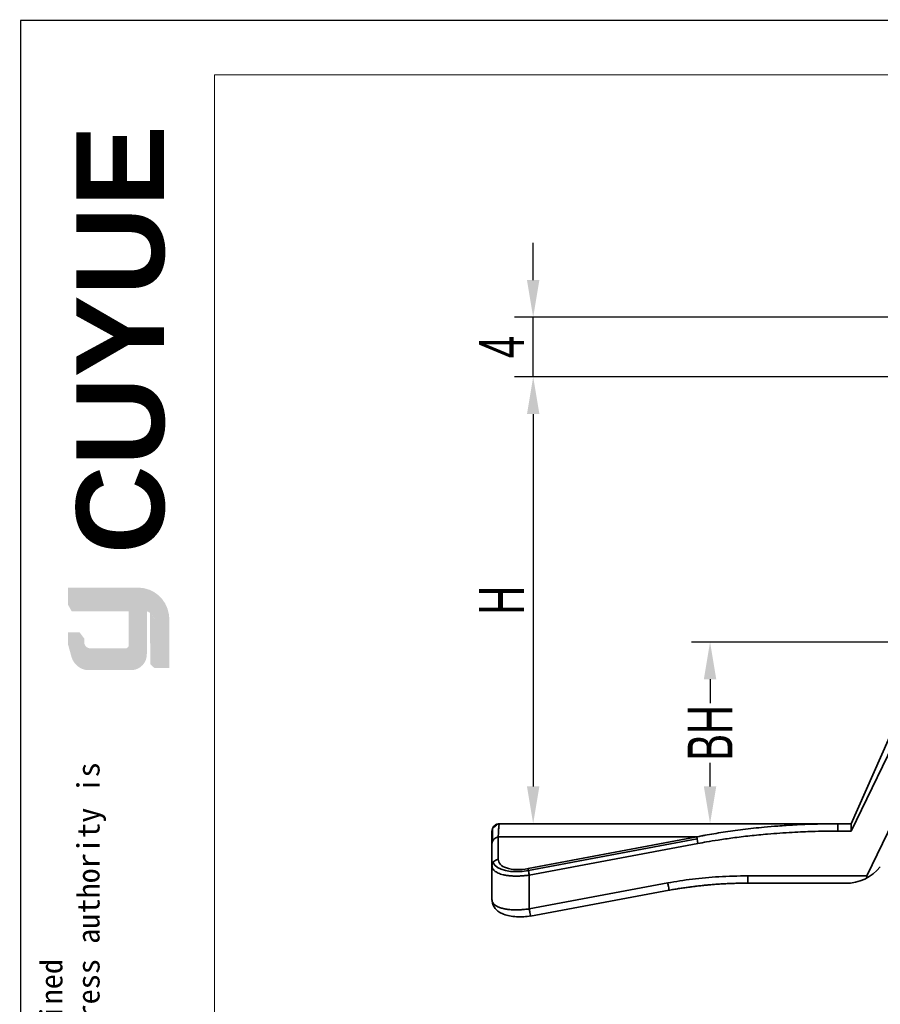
# Model space of a CAD drawing. Header units: inches. Extents: x 105682 to 105899, y 142363 to 142517.
# Tile 2 of 7: x 105682 to 105740, y 142450 to 142517. Entities that reach past the tile are written whole.
import ezdxf

# ---------------------------------------------------------------- set-up
doc = ezdxf.new("R2010")
doc.units = ezdxf.units.IN
for name, color, linetype, lineweight in [('实线层', 7, 'Continuous', 25), ('尺寸线层', 3, 'Continuous', 18), ('粗实线层', 7, 'Continuous', 35)]:
    doc.layers.add(name, color=color, linetype=linetype, lineweight=lineweight)
doc.styles.add('ARIAL', font='arial.ttf')
doc.styles.get("Standard").update_dxf_attribs({"font": 'arial.ttf'})
doc.styles.add('标准', font='txt', dxfattribs={"width": 0.667})
doc.dimstyles.new('对齐', dxfattribs={"dimtxt": 3, "dimasz": 2.5, "dimexe": 1.25, "dimexo": 0.625, "dimtad": 1, "dimdsep": 46, "dimtxsty": '标准', "dimcen": 2.5, "dimclrd": 3, "dimclre": 3, "dimclrt": 3, "dimadec": 0, "dimazin": 0, "dimtfac": 1, "dimtmove": 0, "dimatfit": 3, "dimfxl": 1, "dimarcsym": 0})
doc.dimstyles.new('水平', dxfattribs={"dimtxt": 3, "dimasz": 2.5, "dimexe": 1.25, "dimexo": 0.625, "dimtad": 1, "dimtih": 1, "dimtoh": 1, "dimdsep": 46, "dimtxsty": '标准', "dimcen": 2.5, "dimclrd": 3, "dimclre": 3, "dimclrt": 3, "dimadec": 0, "dimazin": 0, "dimtfac": 1, "dimtmove": 0, "dimatfit": 3, "dimfxl": 1, "dimarcsym": 0})

# ---------------------------------------------------------------- blocks, each defined once
blk = doc.blocks.new('*D17')
at = {"layer": 'Defpoints', "color": 0, "transparency": 16777216}
for p in [(105744.9982099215, 142492.5487658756), (105716.6858071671, 142462.5487673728), (105726.5232073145, 142462.5487673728)]:
    blk.add_point(p, dxfattribs=at)
at = {"layer": '尺寸线层', "color": 3, "lineweight": -2, "transparency": 16777216}
for p, q in [((105744.3732099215, 142492.5487658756), (105715.4358071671, 142492.5487658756)), ((105716.6858071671, 142490.0487658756), (105716.6858071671, 142465.0487673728)), ((105725.8982073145, 142462.5487673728), (105715.4358071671, 142462.5487673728))]:
    blk.add_line(p, q, dxfattribs=at)
at = {"layer": '尺寸线层', "color": 3, "transparency": 16777216}
for points in [[(105716.2691405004, 142490.0487658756), (105717.1024738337, 142490.0487658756), (105716.6858071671, 142492.5487658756)], [(105716.2691405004, 142465.0487673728), (105717.1024738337, 142465.0487673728), (105716.6858071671, 142462.5487673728)]]:
    blk.add_solid(points, dxfattribs=at)
at = {"layer": '尺寸线层', "color": 3, "transparency": 16777216, "insert": (105714.5608071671, 142477.5487666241), "char_height": 3, "width": 5.988128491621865, "attachment_point": 5, "rotation": 90, "style": '标准'}
blk.add_mtext('H', dxfattribs=at)
blk = doc.blocks.new('*D19')
at = {"layer": 'Defpoints', "color": 0, "transparency": 16777216}
for p in [(105716.685807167, 142496.5487658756), (105749.9181303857, 142496.5487658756), (105741.0836995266, 142492.5487658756)]:
    blk.add_point(p, dxfattribs=at)
at = {"layer": '尺寸线层', "color": 3, "lineweight": -2, "transparency": 16777216}
for p, q in [((105716.685807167, 142499.0487658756), (105716.685807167, 142501.5487658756)), ((105749.2931303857, 142496.5487658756), (105715.435807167, 142496.5487658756)), ((105716.685807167, 142492.5487658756), (105716.685807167, 142496.5487658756)), ((105740.4586995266, 142492.5487658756), (105715.435807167, 142492.5487658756)), ((105716.685807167, 142490.0487658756), (105716.685807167, 142487.5487658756))]:
    blk.add_line(p, q, dxfattribs=at)
at = {"layer": '尺寸线层', "color": 3, "transparency": 16777216}
for points in [[(105716.2691405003, 142499.0487658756), (105717.1024738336, 142499.0487658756), (105716.685807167, 142496.5487658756)], [(105716.2691405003, 142490.0487658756), (105717.1024738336, 142490.0487658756), (105716.685807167, 142492.5487658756)]]:
    blk.add_solid(points, dxfattribs=at)
at = {"layer": '尺寸线层', "color": 3, "transparency": 16777216, "insert": (105714.560807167, 142494.5487658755), "char_height": 3, "width": 6.056564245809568, "attachment_point": 5, "rotation": 90, "style": '标准'}
blk.add_mtext('4', dxfattribs=at)
blk = doc.blocks.new('*D20')
at = {"layer": 'Defpoints', "color": 0, "transparency": 16777216}
for p in [(105728.5539865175, 142474.7450659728), (105747.6783918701, 142474.7450659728), (105727.9734854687, 142462.5487674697)]:
    blk.add_point(p, dxfattribs=at)
at = {"layer": '粗实线层', "color": 3, "lineweight": -2, "transparency": 16777216}
for p, q in [((105747.0533918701, 142474.7450659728), (105727.3039865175, 142474.7450659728)), ((105728.5539865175, 142472.2450659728), (105728.5539865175, 142470.6524949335)), ((105728.5539865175, 142465.0487674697), (105728.5539865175, 142466.641338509)), ((105728.5984854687, 142462.5487674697), (105729.8039865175, 142462.5487674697))]:
    blk.add_line(p, q, dxfattribs=at)
at = {"layer": '粗实线层', "color": 3, "transparency": 16777216}
for points in [[(105728.1373198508, 142472.2450659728), (105728.9706531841, 142472.2450659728), (105728.5539865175, 142474.7450659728)], [(105728.1373198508, 142465.0487674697), (105728.9706531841, 142465.0487674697), (105728.5539865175, 142462.5487674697)]]:
    blk.add_solid(points, dxfattribs=at)
at = {"layer": '粗实线层', "color": 3, "transparency": 16777216, "insert": (105728.5539865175, 142468.6469167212), "char_height": 3, "attachment_point": 5, "rotation": 90, "style": '标准'}
blk.add_mtext('BH', dxfattribs=at)

msp = doc.modelspace()

# ---------------------------------------------------------------- hatches: boundary and pattern name
at = {"layer": '实线层'}
h = msp.add_hatch(color=251, dxfattribs=at)
edge = h.paths.add_edge_path(flags=0)
edge.add_line((105685.4691840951, 142478.3997696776), (105685.724500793, 142478.038831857))
edge.add_line((105685.724500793, 142478.0388318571), (105690.2254048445, 142478.0388318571))
edge.add_arc((105690.3048581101, 142476.0017513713), 2.038629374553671, 18.258457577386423, 92.23360366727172, ccw=False)
edge.add_arc((105690.1704130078, 142476.3026827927), 2.097807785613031, 9.265836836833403, 88.49787900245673)
edge.add_line((105690.2254048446, 142478.3997696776), (105685.4691840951, 142478.3997696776))
h = msp.add_hatch(color=254, dxfattribs=at)
h.paths.add_polyline_path([(105685.4691840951, 142474.6203880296), (105685.724500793, 142473.7035185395), (105685.724500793, 142474.9641589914), (105685.4691840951, 142475.3977230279)], flags=0)
h.paths.add_polyline_path([(105685.724500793, 142476.810692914), (105685.724500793, 142478.0388318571), (105685.4691840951, 142478.3997696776), (105685.4691840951, 142477.2634093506)], flags=0)
h = msp.add_hatch(color=251, dxfattribs=at)
edge = h.paths.add_edge_path(flags=0)
edge.add_line((105689.3209654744, 142474.3213556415), (105686.9731792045, 142474.3213556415))
edge.add_arc((105686.9723415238, 142474.7225474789), 0.401192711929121, 193.8962338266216, 270.1196323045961, ccw=False)
edge.add_line((105686.5828908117, 142474.6261953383), (105686.5828908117, 142474.3368722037))
edge.add_arc((105686.9723415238, 142474.4332243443), 0.40119271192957, 193.8962338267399, 270.1196323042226)
edge.add_line((105686.9731792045, 142474.0320325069), (105689.4955148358, 142474.0320325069))
edge.add_arc((105689.5073617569, 142474.3219226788), 0.2901321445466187, 267.6597996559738, 364.9883187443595)
edge.add_line((105689.7963950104, 142474.3471504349), (105689.7963950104, 142476.810692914))
edge.add_line((105689.7963950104, 142476.810692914), (105689.5521591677, 142476.810692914))
edge.add_line((105689.5521591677, 142476.810692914), (105689.5521591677, 142474.5065199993))
edge.add_arc((105689.32814262, 142474.5493091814), 0.2280664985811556, 268.1966309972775, 349.1862447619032, ccw=False)
h = msp.add_hatch(color=251, dxfattribs=at)
edge = h.paths.add_edge_path(flags=0)
edge.add_line((105690.999212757, 142473.2525973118), (105691.283410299, 142472.9943614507))
edge.add_line((105691.283410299, 142472.9943614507), (105691.283410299, 142476.1981401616))
edge.add_arc((105690.5220757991, 142476.0807625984), 0.7703296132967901, 8.764480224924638, 53.88699480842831)
edge.add_line((105690.9760924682, 142476.703078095), (105690.999212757, 142473.2525973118))
msp.add_hatch(color=251, dxfattribs=at).paths.add_polyline_path([(105686.5828908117, 142474.9641589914), (105686.2534573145, 142475.3977230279), (105685.4691840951, 142475.3977230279), (105685.724500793, 142474.9641589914)], flags=0)
h = msp.add_hatch(color=30, dxfattribs=at)
edge = h.paths.add_edge_path(flags=0)
edge.add_arc((105686.9723415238, 142474.4332243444), 0.4011927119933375, 193.8962338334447, 270.1196323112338, ccw=False)
edge.add_line((105686.5828908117, 142474.3368722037), (105686.5828908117, 142474.9641589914))
edge.add_line((105686.5828908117, 142474.9641589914), (105685.724500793, 142474.9641589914))
edge.add_line((105685.724500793, 142474.9641589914), (105685.724500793, 142473.7035185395))
edge.add_arc((105686.9084289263, 142474.0985211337), 1.248083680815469, 198.4506221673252, 263.4013944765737)
edge.add_line((105686.7650079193, 142472.8587053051), (105689.7963950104, 142472.8587053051))
edge.add_arc((105689.6969039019, 142473.9266541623), 1.072573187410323, 275.3223660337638, 362.7233690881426)
edge.add_line((105690.7682657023, 142473.9776162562), (105690.7682657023, 142474.6496995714))
edge.add_line((105690.7682657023, 142474.6496995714), (105689.7963950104, 142474.6496995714))
edge.add_line((105689.7963950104, 142474.6496995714), (105689.7963950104, 142474.3471504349))
edge.add_arc((105689.5073617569, 142474.3219226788), 0.2901321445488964, -92.34020034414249, 4.988318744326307, ccw=False)
edge.add_line((105689.4955148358, 142474.0320325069), (105686.9731792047, 142474.0320325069))
at = {"layer": '尺寸线层'}
h = msp.add_hatch(color=179, dxfattribs=at)
edge = h.paths.add_edge_path(flags=0)
edge.add_line((105690.2254048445, 142478.0388318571), (105685.724500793, 142478.0388318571))
edge.add_line((105685.724500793, 142478.0388318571), (105685.724500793, 142476.810692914))
edge.add_line((105685.724500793, 142476.810692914), (105689.7963950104, 142476.810692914))
edge.add_line((105689.7963950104, 142476.810692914), (105689.7963950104, 142474.6496995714))
edge.add_line((105689.7963950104, 142474.6496995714), (105690.7682657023, 142474.6496995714))
edge.add_line((105690.7682657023, 142474.6496995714), (105690.7682657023, 142476.810692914))
edge.add_arc((105690.5220757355, 142476.080762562), 0.770329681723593, 8.764482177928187, 71.36184450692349, ccw=False)
edge.add_line((105691.283410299, 142476.1981401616), (105691.283410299, 142472.9943614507))
edge.add_line((105691.283410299, 142472.9943614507), (105692.2679187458, 142472.9943614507))
edge.add_line((105692.2679187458, 142472.9943614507), (105692.2679187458, 142476.2670848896))
edge.add_arc((105690.1704133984, 142476.3026827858), 2.097807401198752, 359.02769572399, 369.2658387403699)
edge.add_arc((105690.3048581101, 142476.0017513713), 2.038629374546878, 18.2584575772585, 92.23360366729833)

# ---------------------------------------------------------------- linework, layer by layer
at = {"lineweight": 13}
msp.add_line((105695.3153390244, 142365.6602795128), (105695.3153390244, 142512.821341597), dxfattribs=at)
at = {"color": 7, "linetype": 'Continuous', "lineweight": 13}
msp.add_lwpolyline([(105682.2843541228, 142516.476425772, 0.09503218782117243, 0.09503218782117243, 0), (105899.3963541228, 142516.476425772, 0.09503218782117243, 0.09503218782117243, 0)], format="xyseb", dxfattribs=at)
at = {"layer": '实线层'}
msp.add_line((105682.2843541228, 142516.476425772), (105682.2843541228, 142362.9628904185), dxfattribs=at)
at = {"layer": '实线层', "lineweight": 13}
msp.add_line((105695.3153390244, 142512.821341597), (105895.7412699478, 142512.821341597), dxfattribs=at)
at = {"layer": '粗实线层'}
for p, q in [((105738.0251663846, 142462.0487658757), (105743.8070864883, 142474.0487324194)), ((105738.0251663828, 142462.5487658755), (105742.82351659, 142473.4427927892)), ((105739.0744769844, 142459.0487664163), (105744.8369408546, 142471.0485765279)), ((105737.1306292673, 142462.5487680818), (105714.4380539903, 142462.5487665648)), ((105737.1306011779, 142462.5487656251), (105738.0251663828, 142462.5487658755)), ((105737.1306103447, 142462.04875775), (105737.1306103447, 142462.5487658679)), ((105738.0251663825, 142462.0487658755), (105738.0251663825, 142462.5487658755)), ((105713.9230600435, 142462.0202234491), (105713.9230600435, 142461.2235264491)), ((105738.0251663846, 142462.0487658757), (105737.1306068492, 142462.0487658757)), ((105713.9230600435, 142461.2235264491), (105713.9230615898, 142459.7266348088)), ((105714.340362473, 142461.6645801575), (105714.3403623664, 142460.1676891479)), ((105714.340362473, 142461.6645801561), (105727.6571225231, 142461.6645816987)), ((105727.6571173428, 142461.6645816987), (105716.340362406, 142459.542689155)), ((105727.6824281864, 142461.5295900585), (105716.3656728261, 142459.4076984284)), ((105716.423059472, 142459.1016347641), (105727.739815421, 142461.2235248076)), ((105727.739815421, 142461.2235248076), (105727.6571174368, 142461.664580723)), ((105713.9230623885, 142457.4593401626), (105713.9230615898, 142459.7266348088)), ((105713.9230602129, 142459.0487665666), (105713.9230605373, 142459.0418427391)), ((105713.9230602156, 142458.9546287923), (105713.9230602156, 142458.5772007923)), ((105713.9230602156, 142458.5772007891), (105713.9230624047, 142457.4593400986)), ((105716.423059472, 142459.1016347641), (105716.4230593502, 142456.8343400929)), ((105725.7183163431, 142458.5772007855), (105716.4230593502, 142456.8343400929)), ((105731.0844765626, 142459.0487665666), (105731.0844765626, 142458.5487665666)), ((105731.0844765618, 142459.0487665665), (105737.630608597, 142459.0487665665)), ((105737.6488102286, 142458.5487668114), (105731.084493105, 142458.5487685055)), ((105737.630608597, 142459.0487672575), (105739.0744769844, 142459.0487664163)), ((105739.0744399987, 142458.909149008), (105739.0744399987, 142459.0487658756)), ((105716.5152034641, 142456.3429039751), (105725.8104585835, 142458.0857755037))]:
    msp.add_line(p, q, dxfattribs=at)
msp.add_arc((105737.6488110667, 142461.5487668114), 3.000000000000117, 269.9999839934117, 320.834915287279, dxfattribs=at)
for centre, major_axis, ratio, start_param, end_param in [((105714.4230600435, 142461.2235264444), (0.5, 0), 0.8944271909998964, 1.736955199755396, 3.141592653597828), ((105714.4230600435, 142459.7266348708), (-0.5, 6.123233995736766e-17), 0.8944271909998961, 4.878547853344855, 6.283185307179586), ((105716.4230600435, 142460.6684585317), (-2.482847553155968, -0.6117084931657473), 0.4779223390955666, 0.1021641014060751, 1.430607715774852), ((105714.4230600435, 142457.4593402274), (-0.5, 6.123233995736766e-17), 0.8944271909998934, 0, 0.2970740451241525)]:
    msp.add_ellipse(centre, major_axis=major_axis, ratio=ratio, start_param=start_param, end_param=end_param, dxfattribs=at)
for points, knots in [([(105714.4227633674, 142462.5487479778), (105714.3638556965, 142462.5487128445), (105714.3003117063, 142462.537942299), (105714.1772856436, 142462.4891715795), (105714.1181845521, 142462.4510068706), (105714.0206236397, 142462.3533891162), (105713.9824933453, 142462.2942657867), (105713.9337943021, 142462.1712112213), (105713.9230607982, 142462.1076608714), (105713.9230600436, 142462.0487530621)], [0, 0, 0, 0, 0.1959412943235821, 0.1959412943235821, 0.3918825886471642, 0.3918825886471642, 0.5878238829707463, 0.5878238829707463, 0.7837651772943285, 0.7837651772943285, 0.7837651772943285, 0.7837651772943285]), ([(105714.4270083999, 142462.5351039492), (105714.3958024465, 142462.5352868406), (105714.3326899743, 142462.529932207), (105714.2380045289, 142462.5032402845), (105714.1469007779, 142462.4562229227), (105714.0936439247, 142462.4128789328), (105714.0686306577, 142462.387880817)], [0, 0, 0, 0, 0.09251969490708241, 0.1907120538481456, 0.2930794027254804, 0.397657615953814, 0.397657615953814, 0.397657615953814, 0.397657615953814]), ([(105714.3991625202, 142462.4806399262), (105714.3978530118, 142462.4730704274), (105714.3950915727, 142462.4556774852), (105714.3910445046, 142462.425585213), (105714.3871156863, 142462.3917835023), (105714.3835437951, 142462.3572803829), (105714.3775585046, 142462.2947528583), (105714.3691537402, 142462.192980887), (105714.3587785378, 142462.0345622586), (105714.3492525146, 142461.8606925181), (105714.3432682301, 142461.7286824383), (105714.3403623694, 142461.6645807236)], [0, 0, 0, 0, 0.05206056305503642, 0.1104886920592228, 0.1644097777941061, 0.2138238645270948, 0.2587310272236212, 0.4101285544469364, 0.5538832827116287, 0.6900009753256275, 0.8184884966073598, 0.8184884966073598, 0.8184884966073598, 0.8184884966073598]), ([(105714.4227609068, 142462.5487528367), (105714.4207006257, 142462.5477065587), (105714.4166947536, 142462.5456722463), (105714.4107745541, 142462.5319637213), (105714.4052288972, 142462.5121677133), (105714.4014085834, 142462.4934113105), (105714.3994359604, 142462.4822205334), (105714.3991623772, 142462.4806390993)], [0, 0, 0, 0, 0.01940941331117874, 0.03773835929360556, 0.05498683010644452, 0.07115482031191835, 0.07376225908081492, 0.07376225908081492, 0.07376225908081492, 0.07376225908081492]), ([(105727.9797719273, 142461.7270748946), (105728.0599870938, 142461.7424484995), (105728.3369164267, 142461.7948941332), (105728.8205251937, 142461.8798820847), (105729.4398868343, 142461.980236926), (105730.0872835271, 142462.0753359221), (105730.7626703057, 142462.1645513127), (105731.4660477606, 142462.2469168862), (105732.2490466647, 142462.3268032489), (105733.1736921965, 142462.4055664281), (105734.3021990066, 142462.4785981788), (105735.6448842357, 142462.5365278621), (105736.611699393, 142462.5444921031), (105737.1305957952, 142462.5487665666)], [0, 0, 0, 0, 0.2450257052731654, 0.8455623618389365, 1.472981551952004, 2.127300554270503, 2.808534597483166, 3.516697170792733, 4.251800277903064, 5.169683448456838, 6.300489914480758, 7.644225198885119, 9.200890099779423, 9.200890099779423, 9.200890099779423, 9.200890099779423]), ([(105727.7398152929, 142461.2235247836), (105727.9313931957, 142461.2583530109), (105728.3811644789, 142461.3401199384), (105729.1581589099, 142461.4674101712), (105730.1281750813, 142461.6086233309), (105731.2364212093, 142461.744101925), (105732.5670026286, 142461.8726035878), (105733.7625472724, 142461.9575585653), (105734.757519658, 142462.0066909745), (105735.491529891, 142462.0329529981), (105736.2649928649, 142462.0497226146), (105736.8421891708, 142462.0490844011), (105737.1306043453, 142462.0487654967)], [0, 0, 0, 0, 0.5841555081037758, 1.371433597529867, 2.361942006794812, 3.524739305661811, 4.720583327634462, 6.371982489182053, 7.119891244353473, 7.709086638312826, 8.575420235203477, 9.440655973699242, 9.440655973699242, 9.440655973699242, 9.440655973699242]), ([(105716.3403627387, 142459.5426892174), (105716.0737577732, 142459.4927269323), (105715.5311903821, 142459.445711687), (105714.6263799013, 142459.5923716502), (105714.3404154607, 142459.921908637), (105714.3403623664, 142460.1676892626)], [0, 0, 0, 0, 0.5773207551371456, 1.154641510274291, 2.309283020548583, 2.309283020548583, 2.309283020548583, 2.309283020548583]), ([(105714.0027409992, 142459.4899225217), (105714.0018687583, 142459.4911173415), (105713.9753327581, 142459.5277864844), (105713.9343525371, 142459.6041706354), (105713.9268784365, 142459.6852253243), (105713.9230600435, 142459.7266348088)], [0, 0, 0, 0, 0.004115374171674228, 0.1261511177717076, 0.2536176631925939, 0.2536176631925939, 0.2536176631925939, 0.2536176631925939]), ([(105716.4230600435, 142459.1016347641), (105716.3732146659, 142459.0945248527), (105716.2737036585, 142459.080330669), (105716.1246097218, 142459.0636938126), (105715.9767042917, 142459.0505269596), (105715.8304650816, 142459.0411573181), (105715.6864246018, 142459.0354976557), (105715.5450894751, 142459.0335713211), (105715.4069596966, 142459.0353721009), (105715.2725212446, 142459.0409016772), (105715.1422459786, 142459.0501595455), (105715.016589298, 142459.0631459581), (105714.8959898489, 142459.0798602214), (105714.7808636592, 142459.1003045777), (105714.6462428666, 142459.1300837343), (105714.4961184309, 142459.1735974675), (105714.3388184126, 142459.2353060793), (105714.1994024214, 142459.3092510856), (105714.0838408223, 142459.3943381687), (105714.0265976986, 142459.457242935), (105714.0027409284, 142459.4899226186)], [0, 0, 0, 0, 0.1143457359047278, 0.2282791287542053, 0.3418688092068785, 0.4551840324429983, 0.5682945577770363, 0.6812705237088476, 0.7941823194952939, 0.9071004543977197, 1.020095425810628, 1.133237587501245, 1.246597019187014, 1.360243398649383, 1.474245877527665, 1.668132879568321, 1.872009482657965, 2.086126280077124, 2.310699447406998, 2.537619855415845, 2.537619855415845, 2.537619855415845, 2.537619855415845]), ([(105716.3403620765, 142459.5426890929), (105716.3479078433, 142459.5024450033), (105716.3598251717, 142459.4388859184), (105716.3888698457, 142459.2839809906), (105716.4059512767, 142459.192880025), (105716.4230597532, 142459.1016348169)], [0, 0, 0, 0, 0.2243701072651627, 0.2243701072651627, 0.4487402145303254, 0.4487402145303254, 0.4487402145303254, 0.4487402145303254]), ([(105725.8104585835, 142458.0857755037), (105725.8104565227, 142458.0857864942), (105725.8104190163, 142458.0859865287), (105725.8095684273, 142458.090523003), (105725.8047677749, 142458.1161264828), (105725.7883077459, 142458.2039133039), (105725.7766662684, 142458.2660011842), (105725.7494412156, 142458.4112014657), (105725.7338872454, 142458.4941559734), (105725.7183163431, 142458.5772007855)], [0, 0, 0, 0, 0.01523528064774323, 0.01523528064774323, 0.1768198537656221, 0.1768198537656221, 0.3384044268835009, 0.3384044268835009, 0.4999890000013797, 0.4999890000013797, 0.4999890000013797, 0.4999890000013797]), ([(105716.4230593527, 142456.8343400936), (105716.3716179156, 142456.8269716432), (105716.268283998, 142456.8121701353), (105716.1126182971, 142456.794543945), (105715.9565357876, 142456.7805441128), (105715.8008153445, 142456.7707795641), (105715.6462811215, 142456.7653264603), (105715.4937833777, 142456.7644118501), (105715.3442223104, 142456.7681929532), (105715.1984284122, 142456.776678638), (105715.0572818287, 142456.7899007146), (105714.9216760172, 142456.807879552), (105714.7923140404, 142456.830431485), (105714.6698187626, 142456.8575577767), (105714.5491720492, 142456.8902217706), (105714.4273095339, 142456.9307440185), (105714.3040991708, 142456.982712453), (105714.1860470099, 142457.0478774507), (105714.0800345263, 142457.1276188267), (105713.9946676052, 142457.2230350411), (105713.9348536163, 142457.3341714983), (105713.9270945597, 142457.416586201), (105713.9230694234, 142457.4593401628)], [0, 0, 0, 0, 0.1080988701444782, 0.2171455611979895, 0.3270740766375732, 0.4378499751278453, 0.5494504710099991, 0.6618595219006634, 0.7750680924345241, 0.8890456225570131, 1.003740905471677, 1.119115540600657, 1.235167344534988, 1.351863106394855, 1.469458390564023, 1.605177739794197, 1.758897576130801, 1.93046613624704, 2.119781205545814, 2.326677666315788, 2.551197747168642, 2.793228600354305, 2.793228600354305, 2.793228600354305, 2.793228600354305]), ([(105713.944202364, 142457.3416216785), (105713.9507022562, 142457.1581963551), (105714.0501573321, 142456.9119513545), (105714.365266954, 142456.6349717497), (105714.6911769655, 142456.4683584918), (105715.0950302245, 142456.3518739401), (105715.5557439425, 142456.2929908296), (105716.0479113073, 142456.2941000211), (105716.3726494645, 142456.3314761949), (105716.5353775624, 142456.3591408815)], [0, 0, 0, 0, 0.7692775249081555, 1.157658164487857, 1.546776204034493, 1.935220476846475, 2.320884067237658, 2.70135275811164, 3.074838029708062, 3.074838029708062, 3.074838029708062, 3.074838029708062]), ([(105716.4230591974, 142456.8343400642), (105716.4386282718, 142456.7513050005), (105716.4541804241, 142456.6683601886), (105716.4814031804, 142456.5231721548), (105716.4930441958, 142456.4610867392), (105716.5066191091, 142456.3886872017), (105716.5105179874, 142456.3678931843), (105716.5128088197, 142456.355675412)], [0, 0, 0, 0, 0.1838231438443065, 0.1838231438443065, 0.3676462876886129, 0.3676462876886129, 0.4870060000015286, 0.4870060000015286, 0.4870060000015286, 0.4870060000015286])]:
    msp.add_open_spline(points, degree=3, knots=knots, dxfattribs=at)
for points, degree in [([(105714.2394766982, 142462.4593607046), (105713.9576614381, 142462.2315268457)], 1), ([(105713.9586613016, 142462.1813830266), (105713.9581585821, 142462.0188680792), (105713.9576632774, 142461.3870009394)], 2), ([(105727.6571175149, 142461.6645807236), (105727.7646492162, 142461.6855176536), (105727.8721809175, 142461.7064545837), (105727.9797719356, 142461.7270748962)], 3), ([(105725.7183163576, 142458.5772007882), (105726.2451552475, 142458.6760242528), (105727.3446728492, 142458.8448666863), (105729.1254255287, 142459.0075906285), (105730.4151862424, 142459.0487957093), (105731.0844765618, 142459.0487665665)], 3), ([(105725.7792846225, 142458.0799064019), (105728.4260414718, 142458.5611210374), (105731.116358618, 142458.5609932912)], 2)]:
    msp.add_open_spline(points, degree=degree, dxfattribs=at)

# ---------------------------------------------------------------- texts
at = {"layer": '粗实线层', "color": 49, "insert": (105686.0400295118, 142480.648776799), "char_height": 5.887991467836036, "width": 24.88295044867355, "attachment_point": 1, "rotation": 90, "style": 'ARIAL'}
msp.add_mtext('{\\farial|b1|i0|c0|p34;CUYUE}', dxfattribs=at)
at = {"layer": '粗实线层', "color": 3, "insert": (105683.6105171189, 142381.3491599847), "char_height": 1.493171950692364, "width": 87.72389518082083, "attachment_point": 1, "rotation": 90}
msp.add_mtext('{\\fSimHei|b0|i0|c0|p34;We reserve all rights in this document and in the information contained therein,reproduction,use or disclosure to third parties without express authority is strictly forbidden. copyright 2023CUYUE}', dxfattribs=at)

# ---------------------------------------------------------------- dimensions: what is measured, and where the dimension line sits
at = {"layer": '尺寸线层', "color": 3}
dim = msp.add_linear_dim(base=(105716.685807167, 142496.5487658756), p1=(105741.0836995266, 142492.5487658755), p2=(105749.9181303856, 142496.5487658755), angle=90, dimstyle='对齐', override={"dimsah": 1}, dxfattribs=at)
dim.commit()
dim.dimension.update_dxf_attribs({"geometry": '*D19', "text_midpoint": (105714.560807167, 142494.5487658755)})
dim = msp.add_linear_dim(base=(105716.6858071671, 142462.5487673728), p1=(105744.9982099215, 142492.5487658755), p2=(105726.5232073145, 142462.5487673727), angle=270, text='H', dimstyle='对齐', override={"dimsah": 1}, dxfattribs=at)
dim.commit()
dim.dimension.update_dxf_attribs({"geometry": '*D17', "text_midpoint": (105714.5608071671, 142477.5487666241)})
at = {"layer": '粗实线层'}
dim = msp.add_linear_dim(base=(105728.5539865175, 142474.7450659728), p1=(105727.9734854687, 142462.5487674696), p2=(105747.67839187, 142474.7450659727), angle=90, text='BH', dimstyle='水平', override={"dimarcsym": 1}, dxfattribs=at)
dim.commit()
dim.dimension.update_dxf_attribs({"geometry": '*D20', "text_midpoint": (105728.5539865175, 142468.6469167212), "text_rotation": 90})

doc.saveas('drawing.dxf')
